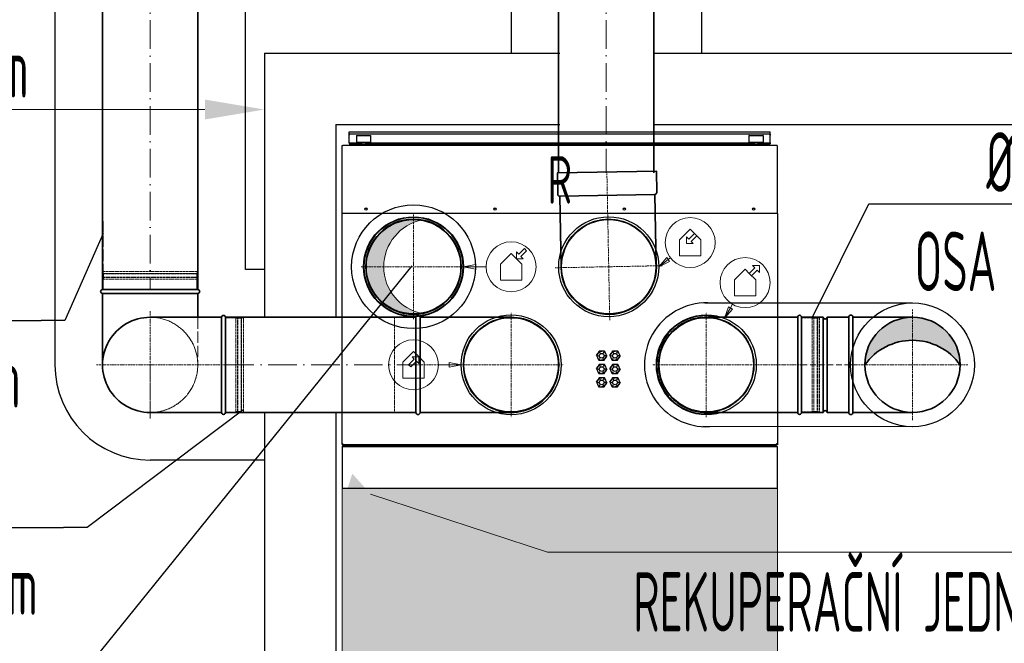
# Model space of a CAD drawing. Header units: millimetres. Extents: x 8221 to 89444, y -105166 to -5578.
# Tile 100 of 118: x 64058 to 66126, y -27874 to -26564. Entities that reach past the tile are written whole.
import ezdxf
from ezdxf.enums import TextEntityAlignment as Align

# ---------------------------------------------------------------- set-up
doc = ezdxf.new("R2010")
doc.units = ezdxf.units.MM
for name, pattern in [('ACAD_ISO02W100', [15, 12, -3]), ('ACAD_ISO10W100', [18, 12, -3, 0, -3]), ('phl_thick', [0])]:
    doc.linetypes.add(name, pattern=pattern)
for name, color, linetype, lineweight in [('UT_KOTY - DIMENZE', 7, 'Continuous', 5), ('VZT_01 SUP (PŘÍVOD) - OBRYS', 5, 'Continuous', 35), ('VZT_02 SUP (PŘÍVOD) - OSA', 5, 'ACAD_ISO10W100', 5), ('VZT_04 SUP (PŘÍVOD) - SKRYTÉ', 5, 'ACAD_ISO02W100', 5), ('VZT_05 ETA (ODVOD) - OBRYS', 6, 'Continuous', 35), ('VZT_06 ETA (ODVOD) - OSA', 6, 'ACAD_ISO10W100', 5), ('VZT_08 ETA (ODVOD) - SKRYTÉ', 6, 'ACAD_ISO02W100', 5), ('VZT_09 ODA (SÁNÍ) - OBRYS', 3, 'Continuous', 35), ('VZT_0B ETA (ODVOD)', 6, 'Continuous', 35), ('VZT_10 ODA (SÁNÍ) - OSA', 3, 'ACAD_ISO10W100', 5), ('VZT_13 EHA (VÝFUK) - OBRYS', 14, 'Continuous', 35), ('VZT_14 EHA (VÝFUK) - OSA', 14, 'ACAD_ISO10W100', 5), ('VZT_16 EHA (VÝFUK) - SKRYTÉ', 14, 'ACAD_ISO02W100', 5), ('VZT_21 ZAŘÍZENÍ - OBRYS', 1, 'Continuous', 30), ('VZT_22 ZAŘÍZENÍ - DETAIL', 8, 'Continuous', 5), ('VZT_23 ZAŘÍZENÍ - SERVISNÍ PROSTOR', 8, 'Continuous', 5), ('VZT_50 POPIS - OBECNE', 7, 'Continuous', 13), ('VZT_60_KOTY - DIMENZE', 7, 'Continuous', 5)]:
    doc.layers.add(name, color=color, linetype=linetype, lineweight=lineweight)
doc.layers.add('VZT_07 ETA (ODVOD) - NETISK', color=8, linetype='ACAD_ISO02W100', lineweight=5, plot=False)
doc.layers.add('VZT_15 EHA (VÝFUK) - NETISK', color=8, linetype='ACAD_ISO02W100', lineweight=5, plot=False)
doc.layers.add('VZT_IZOLACE - TEPELNÁ', color=6, linetype='IZOLACE TEPELNA')
doc.styles.add('EVORA_125', font='isocp.shx', dxfattribs={"width": 0.6, "height": 125})
doc.styles.add('ISOCP 2.5', font='isocp.shx', dxfattribs={"width": 0.6, "height": 2.5})
doc.styles.add('ISOCP 4.0', font='isocp.shx', dxfattribs={"width": 0.6, "height": 4})
doc.styles.add('JS', font='isocp.shx', dxfattribs={"width": 0.6, "height": 125})
doc.styles.get("Standard").update_dxf_attribs({"font": 'arial.ttf'})
doc.linetypes.add('IZOLACE TEPELNA', pattern='A,12.7,-1.5,["T",Standard,S=2.54,R=0,X=0,Y=-1.27],-3', length=17.2)

# ---------------------------------------------------------------- blocks, each defined once
blk = doc.blocks.new('_DatumFilled')
at = {"color": 0}
blk.add_solid([(0, 0.577), (-1, 0), (0, -0.577)], dxfattribs=at)

msp = doc.modelspace()

# ---------------------------------------------------------------- hatches: boundary and pattern name
at = {"layer": 'VZT_09 ODA (SÁNÍ) - OBRYS', "lineweight": 5}
h = msp.add_hatch(color=256, dxfattribs=at)
h.dxf.hatch_style = 1
h.paths.add_polyline_path([(64785.1, -27082.8, 0.470601), (64903.8, -27181.1, -0.82717), (64903.8, -26984.6, 0.470601)])
at = {"layer": 'VZT_13 EHA (VÝFUK) - OBRYS'}
h = msp.add_hatch(color=256, dxfattribs=at)
h.dxf.hatch_style = 1
h.paths.add_polyline_path([(66033.1, -27288.8, 0.242708), (65933.1, -27237.3), (65933.1, -27188.8, -0.414214)])
h.paths.add_polyline_path([(65933.1, -27188.8), (65933.1, -27237.3, 0.242708), (65833.1, -27288.8, -0.414214)])
at = {"layer": 'VZT_23 ZAŘÍZENÍ - SERVISNÍ PROSTOR'}
h = msp.add_hatch(color=256, dxfattribs=at)
h.dxf.hatch_style = 1
h.paths.add_polyline_path([(65649.3, -27547.8), (64735.1, -27547.8), (64735.1, -28149.6), (65649.3, -28149.6)])

# ---------------------------------------------------------------- linework, layer by layer
for p, q in [((64572, -26634.1), (65192.2, -26634.1)), ((64572, -26634.1), (64572, -27188.9)), ((65389.9, -26634.1), (66601.3, -26634.1)), ((64721.9, -26784), (65192.2, -26784)), ((64722, -26784), (64722, -26784)), ((64722, -26784), (64722, -27188.9)), ((65389.9, -26784.1), (66751.3, -26784.1)), ((64572, -27388.9), (64572, -28663.1)), ((64722, -27388.9), (64722, -28513.1))]:
    msp.add_line(p, q)
msp.add_circle((65933.1, -27288.8), 100)
at = {"layer": 'UT_KOTY - DIMENZE'}
for p, q in [((64572, -26684.1), (64572, -26815.1)), ((64447, -26752.6), (63623.6, -26752.6))]:
    msp.add_line(p, q, dxfattribs=at)
msp.add_solid([(64447, -26731.7), (64447, -26773.4), (64572, -26752.6)], dxfattribs=at)
at = {"layer": 'VZT_01 SUP (PŘÍVOD) - OBRYS'}
for points in [[(65189.9, -26885.8), (65189.9, -25934.3)], [(65389.9, -26885.8), (65389.9, -25934.3)], [(65192.2, -26934.8), (65195.1, -27084.8)], [(65392.1, -26930.9), (65395, -27080.9)]]:
    msp.add_lwpolyline(points, dxfattribs=at)
msp.add_lwpolyline([(65192.2, -26934.8), (65392.1, -26930.9, 0.414214), (65396, -26926.8), (65395.2, -26881.8), (65187.2, -26885.9), (65188.1, -26930.9, 0.414214)], format="xyb", close=True, dxfattribs=at)
msp.add_arc((65295.1, -27082.8), 100, 181.1144, 1.1144, dxfattribs=at)
at = {"layer": 'VZT_02 SUP (PŘÍVOD) - OSA', "ltscale": 5}
msp.add_lwpolyline([(65289.9, -25934.3), (65289.9, -26885.8)], dxfattribs=at)
at = {"layer": 'VZT_02 SUP (PŘÍVOD) - OSA', "ltscale": 0.3}
for points in [[(65295.1, -27082.8), (65291.2, -26882.9)], [(65295.1, -27082.8), (65182.6, -27085)], [(65407.5, -27080.6), (65295.1, -27082.8)], [(65297.2, -27195.3), (65295.1, -27082.8)]]:
    msp.add_lwpolyline(points, dxfattribs=at)
at = {"layer": 'VZT_04 SUP (PŘÍVOD) - SKRYTÉ', "ltscale": 2}
msp.add_arc((65295.1, -27082.8), 100, 1.1144, 181.1144, dxfattribs=at)
at = {"layer": 'VZT_05 ETA (ODVOD) - OBRYS'}
for p, q in [((64490, -27188.9), (64490, -27388.9)), ((64482, -27288.8), (64482, -27388.9))]:
    msp.add_line(p, q, dxfattribs=at)
for points in [[(64232, -27130.9), (64232, -25934.5)], [(64432, -27130.9), (64432, -25934.5)], [(64482, -27188.9), (64332, -27188.9)], [(64890.1, -27188.9), (64490, -27188.9)], [(64890, -27188.9), (64890.1, -27388.9)], [(64899, -27188.9), (65090, -27188.8)], [(64899, -27188.9), (64899.1, -27388.9)], [(64482, -27388.9), (64332, -27388.9)], [(64890.1, -27388.9), (64490, -27388.9)], [(64899.1, -27388.9), (65090.1, -27388.8)]]:
    msp.add_lwpolyline(points, dxfattribs=at)
for centre, radius, start, end in [((64332, -27288.9), 100, 89.9997, 269.9997), ((64486, -27188.9), 4, 359.9997, 175.4185), ((64894.5, -27188.9), 4.5, 0.0232, 180.0232), ((65090.1, -27289), 100, 270.0232, 90.0232), ((64486, -27388.9), 4, 179.9997, 359.9997), ((64894.6, -27388.9), 4.5, 180.0232, 0.0232)]:
    msp.add_arc(centre, radius, start, end, dxfattribs=at)
msp.add_open_spline([(64482, -27188.6), (64482, -27188.6), (64482, -27190.8), (64482, -27199.8), (64482, -27206.7), (64482, -27224.5), (64482, -27235.2), (64482, -27258.9), (64482, -27271.7), (64482, -27286.1), (64482, -27287.5), (64482, -27288.8)], degree=3, knots=[315.294186, 315.294186, 315.294186, 315.294186, 351.735982, 351.735982, 390.710875, 390.710875, 429.832624, 429.832624, 468.991563, 468.991563, 473.053633, 473.053633, 473.053633, 473.053633], dxfattribs=at)
at = {"layer": 'VZT_06 ETA (ODVOD) - OSA', "ltscale": 0.3}
for p, q in [((64219.5, -27288.9), (64332, -27288.9)), ((64332, -27288.9), (64444.5, -27288.9)), ((64332, -27401.4), (64332, -27288.9))]:
    msp.add_line(p, q, dxfattribs=at)
at = {"layer": 'VZT_06 ETA (ODVOD) - OSA', "ltscale": 5}
for points in [[(64332, -25934.5), (64332, -27130.9)], [(64490, -27288.9), (64890.1, -27288.9)]]:
    msp.add_lwpolyline(points, dxfattribs=at)
at = {"layer": 'VZT_06 ETA (ODVOD) - OSA', "ltscale": 0.3}
for points in [[(64332, -27176.4), (64332, -27288.9)], [(65090.1, -27288.8), (65090, -27178.8)], [(64219.5, -27288.9), (64332, -27288.9)], [(64332, -27288.9), (64532, -27288.9)], [(64332, -27288.9), (64332, -27401.4)], [(64890.1, -27288.9), (65090.1, -27288.8)], [(65090.1, -27288.8), (65200.1, -27288.8)], [(65090.1, -27288.8), (65090.1, -27398.8)]]:
    msp.add_lwpolyline(points, dxfattribs=at)
at = {"layer": 'VZT_07 ETA (ODVOD) - NETISK', "ltscale": 0.4}
for p, q in [((64232, -27097.4), (64432, -27097.4)), ((64232, -27097.9), (64232, -27097.4)), ((64232, -27097.9), (64432, -27097.9)), ((64232, -27104.9), (64432, -27104.9)), ((64232, -27105.4), (64232, -27104.9)), ((64232, -27105.4), (64432, -27105.4)), ((64233, -27092.9), (64431, -27092.9)), ((64233, -27096.9), (64233, -27092.9)), ((64233, -27096.9), (64431, -27096.9)), ((64233, -27108.9), (64431, -27108.9)), ((64233, -27130.9), (64233, -27108.9)), ((64234, -27097.4), (64234, -27096.9)), ((64234, -27104.9), (64234, -27097.9)), ((64234, -27108.9), (64234, -27105.4)), ((64430, -27097.4), (64430, -27096.9)), ((64430, -27104.9), (64430, -27097.9)), ((64430, -27108.9), (64430, -27105.4)), ((64431, -27096.9), (64431, -27092.9)), ((64432, -27097.9), (64432, -27097.4)), ((64432, -27105.4), (64432, -27104.9)), ((64490, -27189.9), (64512, -27189.9)), ((64512, -27189.9), (64512, -27387.9)), ((64512, -27190.9), (64515.5, -27190.9)), ((64515.5, -27188.9), (64515.5, -27388.9)), ((64515.5, -27188.9), (64516, -27188.9)), ((64516, -27188.9), (64516, -27388.9)), ((64516, -27190.9), (64523, -27190.9)), ((64523, -27188.9), (64523, -27388.9)), ((64523, -27188.9), (64523.5, -27188.9)), ((64523.5, -27188.9), (64523.5, -27388.9)), ((64523.5, -27190.9), (64524, -27190.9)), ((64524, -27189.9), (64524, -27387.9)), ((64524, -27189.9), (64528, -27189.9)), ((64528, -27189.9), (64528, -27387.9)), ((64490, -27387.9), (64512, -27387.9)), ((64512, -27386.9), (64515.5, -27386.9)), ((64515.5, -27388.9), (64516, -27388.9)), ((64516, -27386.9), (64523, -27386.9)), ((64523, -27388.9), (64523.5, -27388.9)), ((64523.5, -27386.9), (64524, -27386.9)), ((64524, -27387.9), (64528, -27387.9))]:
    msp.add_line(p, q, dxfattribs=at)
msp.add_lwpolyline([(64890, -27188.9), (64845, -27188.9), (64845.1, -27388.9), (64890.1, -27388.9)], dxfattribs=at)
at = {"layer": 'VZT_08 ETA (ODVOD) - SKRYTÉ', "ltscale": 2}
for p, q in [((64233, -27130.9), (64233, -26982.8)), ((64432, -27188.9), (64432, -27288.9))]:
    msp.add_line(p, q, dxfattribs=at)
for centre, start, end in [((64332, -27288.9), 359.9993, 179.9993), ((64332, -27288.9), 269.9997, 89.9997), ((65090.1, -27289), 90.0232, 270.0232), ((64332, -27288.9), 179.9993, 359.9993)]:
    msp.add_arc(centre, 100, start, end, dxfattribs=at)
at = {"layer": 'VZT_09 ODA (SÁNÍ) - OBRYS'}
for radius in [104, 100]:
    msp.add_circle((64885.1, -27082.8), radius, dxfattribs=at)
at = {"layer": 'VZT_09 ODA (SÁNÍ) - OBRYS', "lineweight": 5}
msp.add_arc((64922.6, -27082.8), 100, 100.8069, 259.1931, dxfattribs=at)
at = {"layer": 'VZT_0B ETA (ODVOD)'}
for p, q in [((64432, -27130.9), (64432, -26982.8)), ((64431, -27130.9), (64431, -27108.9)), ((64232, -27130.9), (64432, -27130.9)), ((64232, -27138.9), (64232, -27182.8)), ((64331.9, -27138.9), (64432, -27138.9)), ((64432, -27138.9), (64432, -27188.9)), ((64232, -27288.9), (64232, -27182.8))]:
    msp.add_line(p, q, dxfattribs=at)
for centre, start, end in [((64232, -27134.9), 89.9993, 265.4181), ((64432, -27134.9), 269.9993, 89.9993)]:
    msp.add_arc(centre, 4, start, end, dxfattribs=at)
msp.add_open_spline([(64231.7, -27138.9), (64231.7, -27138.9), (64233.9, -27138.9), (64242.8, -27138.9), (64249.8, -27138.9), (64267.6, -27138.9), (64278.3, -27138.9), (64302, -27138.9), (64314.8, -27138.9), (64329.2, -27138.9), (64330.5, -27138.9), (64331.9, -27138.9)], degree=3, knots=[315.294186, 315.294186, 315.294186, 315.294186, 351.735982, 351.735982, 390.710875, 390.710875, 429.832624, 429.832624, 468.991563, 468.991563, 473.053633, 473.053633, 473.053633, 473.053633], dxfattribs=at)
at = {"layer": 'VZT_10 ODA (SÁNÍ) - OSA', "ltscale": 0.3}
for p in [(64885.1, -26972.8), (64775.1, -27082.8), (64885.1, -27192.8), (64995.1, -27082.8)]:
    msp.add_line(p, (64885.1, -27082.8), dxfattribs=at)
at = {"layer": 'VZT_13 EHA (VÝFUK) - OBRYS'}
for p, q in [((65692.1, -27188.8), (65500.2, -27188.8)), ((65692.1, -27188.8), (65692.1, -27388.8)), ((65700.1, -27388.8), (65700.1, -27188.8)), ((65700.1, -27188.8), (65745.6, -27188.8)), ((65700.1, -27288.8), (65700.1, -27188.8)), ((65745.6, -27388.8), (65745.6, -27188.8)), ((65753.6, -27388.8), (65753.6, -27188.8)), ((65753.6, -27188.8), (65799.1, -27188.8)), ((65799.1, -27388.8), (65799.1, -27188.8)), ((65700.1, -27388.8), (65700.1, -27288.8)), ((65500.2, -27388.8), (65692.1, -27388.8)), ((65700.1, -27388.8), (65745.6, -27388.8)), ((65753.6, -27388.8), (65799.1, -27388.8))]:
    msp.add_line(p, q, dxfattribs=at)
for points in [[(65799.1, -27188.8), (65799.1, -27388.8)], [(65933.1, -27188.8), (65808.1, -27188.8)], [(65808.1, -27188.8), (65808.1, -27388.8)], [(65933.1, -27388.8), (65808.1, -27388.8)]]:
    msp.add_lwpolyline(points, dxfattribs=at)
msp.add_circle((65933.1, -27288.8), 100, dxfattribs=at)
for centre, radius, start, end in [((65500.1, -27288.8), 104, 74.0576, 180), ((65696.1, -27188.8), 4, 0, 180), ((65749.6, -27188.8), 4, 180, 0), ((65803.6, -27188.8), 4.5, 0, 180), ((65933.1, -27360), 122.7, 35.4307, 144.5693), ((65500.1, -27288.8), 104, 180, 285.9424), ((65696.1, -27388.8), 4, 180, 0), ((65749.6, -27388.8), 4, 0, 180), ((65803.6, -27388.8), 4.5, 180, 0)]:
    msp.add_arc(centre, radius, start, end, dxfattribs=at)
msp.add_open_spline([(65500.1, -27188.8), (65498.6, -27188.8), (65497.1, -27188.9), (65493.9, -27189), (65492.3, -27189.1), (65489, -27189.5), (65487.3, -27189.7), (65484, -27190.1), (65482.3, -27190.4), (65479, -27191.1), (65477.4, -27191.5), (65474.1, -27192.3), (65472.5, -27192.7), (65469.4, -27193.7), (65467.8, -27194.2), (65464.8, -27195.3), (65463.3, -27195.9), (65460.5, -27197), (65459, -27197.7), (65456.1, -27199), (65454.7, -27199.8), (65451.8, -27201.3), (65450.3, -27202.1), (65447.4, -27203.9), (65446, -27204.8), (65443.2, -27206.6), (65441.8, -27207.6), (65439.2, -27209.6), (65437.8, -27210.6), (65435.3, -27212.7), (65434.1, -27213.8), (65431.7, -27215.9), (65430.6, -27217), (65428.4, -27219.2), (65427.3, -27220.4), (65425.1, -27222.7), (65424, -27224), (65422, -27226.5), (65420.9, -27227.8), (65418.9, -27230.5), (65418, -27231.9), (65416.1, -27234.7), (65415.2, -27236.1), (65413.5, -27239), (65412.7, -27240.4), (65411.1, -27243.3), (65410.4, -27244.8), (65409, -27247.7), (65408.4, -27249.1), (65407.2, -27252), (65406.6, -27253.5), (65405.5, -27256.5), (65405, -27258), (65404.1, -27261.2), (65403.6, -27262.8), (65402.8, -27266), (65402.4, -27267.7), (65401.8, -27271), (65401.5, -27272.6), (65401, -27275.9), (65400.8, -27277.6), (65400.5, -27280.9), (65400.4, -27282.5), (65400.2, -27285.7), (65400.2, -27287.3), (65400.2, -27288.8), (65400.2, -27290.4), (65400.2, -27292), (65400.4, -27295.2), (65400.5, -27296.8), (65400.8, -27300.1), (65401, -27301.7), (65401.5, -27305), (65401.8, -27306.7), (65402.4, -27310), (65402.8, -27311.6), (65403.6, -27314.9), (65404.1, -27316.5), (65405, -27319.6), (65405.5, -27321.2), (65406.6, -27324.2), (65407.2, -27325.7), (65408.4, -27328.5), (65409, -27330), (65410.4, -27332.9), (65411.1, -27334.3), (65412.7, -27337.2), (65413.5, -27338.7), (65415.2, -27341.6), (65416.1, -27343), (65418, -27345.8), (65418.9, -27347.2), (65420.9, -27349.8), (65422, -27351.2), (65424, -27353.7), (65425.1, -27354.9), (65427.3, -27357.3), (65428.4, -27358.4), (65430.6, -27360.6), (65431.7, -27361.7), (65434.1, -27363.9), (65435.3, -27364.9), (65437.8, -27367), (65439.2, -27368.1), (65441.8, -27370.1), (65443.2, -27371), (65446, -27372.9), (65447.4, -27373.8), (65450.3, -27375.5), (65451.8, -27376.3), (65454.7, -27377.9), (65456.1, -27378.6), (65459, -27380), (65460.5, -27380.6), (65463.3, -27381.8), (65464.8, -27382.4), (65467.8, -27383.5), (65469.4, -27384), (65472.5, -27384.9), (65474.1, -27385.4), (65477.4, -27386.2), (65479, -27386.6), (65482.3, -27387.2), (65484, -27387.5), (65487.3, -27388), (65489, -27388.2), (65492.3, -27388.5), (65493.9, -27388.6), (65497.1, -27388.8), (65498.6, -27388.8), (65500.1, -27388.8)], degree=3, knots=[-148.058014, -148.058014, -148.058014, -148.058014, -143.505913, -143.505913, -138.87378, -138.87378, -134.241647, -134.241647, -129.609514, -129.609514, -124.977381, -124.977381, -120.345248, -120.345248, -115.713115, -115.713115, -111.080982, -111.080982, -106.451331, -106.451331, -101.82168, -101.82168, -97.192029, -97.192029, -92.562378, -92.562378, -87.932727, -87.932727, -83.303076, -83.303076, -78.673425, -78.673425, -74.043774, -74.043774, -69.415617, -69.415617, -64.787461, -64.787461, -60.159305, -60.159305, -55.531148, -55.531148, -50.902992, -50.902992, -46.274836, -46.274836, -41.646679, -41.646679, -37.018523, -37.018523, -32.391208, -32.391208, -27.763892, -27.763892, -23.136577, -23.136577, -18.509262, -18.509262, -13.881946, -13.881946, -9.254631, -9.254631, -4.627315, -4.627315, 0, 0, 0, 4.627315, 4.627315, 9.254631, 9.254631, 13.881946, 13.881946, 18.509262, 18.509262, 23.136577, 23.136577, 27.763892, 27.763892, 32.391208, 32.391208, 37.018523, 37.018523, 41.646679, 41.646679, 46.274836, 46.274836, 50.902992, 50.902992, 55.531148, 55.531148, 60.159305, 60.159305, 64.787461, 64.787461, 69.415617, 69.415617, 74.043774, 74.043774, 78.673425, 78.673425, 83.303076, 83.303076, 87.932727, 87.932727, 92.562378, 92.562378, 97.192029, 97.192029, 101.82168, 101.82168, 106.451331, 106.451331, 111.080982, 111.080982, 115.713115, 115.713115, 120.345248, 120.345248, 124.977381, 124.977381, 129.609514, 129.609514, 134.241647, 134.241647, 138.87378, 138.87378, 143.505913, 143.505913, 148.058014, 148.058014, 148.058014, 148.058014], dxfattribs=at)
for points in [[(65500.2, -27188.8), (65500.2, -27188.8), (65500.2, -27188.8), (65500.1, -27188.8)], [(65500.1, -27388.8), (65500.2, -27388.8), (65500.2, -27388.8), (65500.2, -27388.8)]]:
    msp.add_open_spline(points, degree=3, dxfattribs=at)
at = {"layer": 'VZT_14 EHA (VÝFUK) - OSA', "ltscale": 0.3}
for points in [[(65500.1, -27398.8), (65500.1, -27178.8)], [(65933.1, -27172.8), (65933.1, -27288.8)], [(65700.1, -27288.8), (65386.1, -27288.8)], [(65933.1, -27288.8), (65799.1, -27288.8)], [(66049.1, -27288.8), (65933.1, -27288.8)], [(65933.1, -27404.8), (65933.1, -27288.8)]]:
    msp.add_lwpolyline(points, dxfattribs=at)
at = {"layer": 'VZT_14 EHA (VÝFUK) - OSA'}
msp.add_lwpolyline([(65700.1, -27288.8), (65799.1, -27288.8)], dxfattribs=at)
at = {"layer": 'VZT_15 EHA (VÝFUK) - NETISK', "ltscale": 0.4}
for p, q in [((65722.1, -27189.8), (65700.1, -27189.8)), ((65722.1, -27189.8), (65722.1, -27288.8)), ((65725.6, -27190.8), (65722.1, -27190.8)), ((65725.6, -27188.8), (65725.6, -27288.8)), ((65726.1, -27188.8), (65725.6, -27188.8)), ((65726.1, -27188.8), (65726.1, -27288.8)), ((65733.1, -27190.8), (65726.1, -27190.8)), ((65733.1, -27188.8), (65733.1, -27288.8)), ((65733.6, -27188.8), (65733.1, -27188.8)), ((65733.6, -27188.8), (65733.6, -27288.8)), ((65734.1, -27190.8), (65733.6, -27190.8)), ((65734.1, -27189.8), (65734.1, -27288.8)), ((65738.1, -27189.8), (65734.1, -27189.8)), ((65738.1, -27189.8), (65738.1, -27288.8)), ((65722.1, -27288.8), (65722.1, -27387.8)), ((65725.6, -27288.8), (65725.6, -27388.8)), ((65726.1, -27288.8), (65726.1, -27388.8)), ((65733.1, -27288.8), (65733.1, -27388.8)), ((65733.6, -27288.8), (65733.6, -27388.8)), ((65734.1, -27288.8), (65734.1, -27387.8)), ((65738.1, -27288.8), (65738.1, -27387.8)), ((65722.1, -27387.8), (65700.1, -27387.8)), ((65725.6, -27386.8), (65722.1, -27386.8)), ((65726.1, -27388.8), (65725.6, -27388.8)), ((65733.1, -27386.8), (65726.1, -27386.8)), ((65733.6, -27388.8), (65733.1, -27388.8)), ((65734.1, -27386.8), (65733.6, -27386.8)), ((65738.1, -27387.8), (65734.1, -27387.8))]:
    msp.add_line(p, q, dxfattribs=at)
msp.add_lwpolyline([(65799.1, -27188.8), (65754.1, -27188.8), (65754.1, -27388.8), (65799.1, -27388.8)], dxfattribs=at)
at = {"layer": 'VZT_16 EHA (VÝFUK) - SKRYTÉ', "ltscale": 0.1}
msp.add_open_spline([(65500, -27188.8), (65501.5, -27188.8), (65503.1, -27188.9), (65506.2, -27189), (65507.9, -27189.1), (65511.1, -27189.5), (65512.8, -27189.7), (65516.1, -27190.1), (65517.8, -27190.4), (65521.1, -27191.1), (65522.7, -27191.5), (65526, -27192.3), (65527.6, -27192.7), (65530.7, -27193.7), (65532.3, -27194.2), (65535.3, -27195.3), (65536.8, -27195.9), (65539.6, -27197), (65541.1, -27197.7), (65544, -27199), (65545.4, -27199.8), (65548.3, -27201.3), (65549.8, -27202.1), (65552.7, -27203.9), (65554.1, -27204.8), (65556.9, -27206.6), (65558.3, -27207.6), (65561, -27209.6), (65562.3, -27210.6), (65564.8, -27212.7), (65566.1, -27213.8), (65568.4, -27215.9), (65569.6, -27217), (65571.8, -27219.2), (65572.8, -27220.4), (65575, -27222.7), (65576.1, -27224), (65578.2, -27226.5), (65579.2, -27227.8), (65581.2, -27230.5), (65582.2, -27231.9), (65584, -27234.7), (65584.9, -27236.1), (65586.6, -27239), (65587.5, -27240.4), (65589, -27243.3), (65589.7, -27244.8), (65591.1, -27247.7), (65591.8, -27249.1), (65592.9, -27252), (65593.5, -27253.5), (65594.6, -27256.5), (65595.1, -27258), (65596.1, -27261.2), (65596.5, -27262.8), (65597.3, -27266), (65597.7, -27267.7), (65598.4, -27271), (65598.6, -27272.6), (65599.1, -27275.9), (65599.3, -27277.6), (65599.6, -27280.9), (65599.8, -27282.5), (65599.9, -27285.7), (65600, -27287.3), (65600, -27288.8), (65600, -27290.4), (65599.9, -27292), (65599.8, -27295.2), (65599.6, -27296.8), (65599.3, -27300.1), (65599.1, -27301.7), (65598.6, -27305), (65598.4, -27306.7), (65597.7, -27310), (65597.3, -27311.6), (65596.5, -27314.9), (65596.1, -27316.5), (65595.1, -27319.6), (65594.6, -27321.2), (65593.5, -27324.2), (65592.9, -27325.7), (65591.8, -27328.5), (65591.1, -27330), (65589.7, -27332.9), (65589, -27334.3), (65587.5, -27337.2), (65586.6, -27338.7), (65584.9, -27341.6), (65584, -27343), (65582.2, -27345.8), (65581.2, -27347.2), (65579.2, -27349.8), (65578.2, -27351.2), (65576.1, -27353.7), (65575, -27354.9), (65572.8, -27357.3), (65571.8, -27358.4), (65569.6, -27360.6), (65568.4, -27361.7), (65566.1, -27363.9), (65564.8, -27364.9), (65562.3, -27367), (65561, -27368.1), (65558.3, -27370.1), (65556.9, -27371), (65554.1, -27372.9), (65552.7, -27373.8), (65549.8, -27375.5), (65548.3, -27376.3), (65545.4, -27377.9), (65544, -27378.6), (65541.1, -27380), (65539.6, -27380.6), (65536.8, -27381.8), (65535.3, -27382.4), (65532.3, -27383.5), (65530.7, -27384), (65527.6, -27384.9), (65526, -27385.4), (65522.7, -27386.2), (65521.1, -27386.6), (65517.8, -27387.2), (65516.1, -27387.5), (65512.8, -27388), (65511.1, -27388.2), (65507.9, -27388.5), (65506.2, -27388.6), (65503.1, -27388.8), (65501.5, -27388.8), (65500, -27388.8)], degree=3, knots=[-148.058014, -148.058014, -148.058014, -148.058014, -143.505913, -143.505913, -138.87378, -138.87378, -134.241647, -134.241647, -129.609514, -129.609514, -124.977381, -124.977381, -120.345248, -120.345248, -115.713115, -115.713115, -111.080982, -111.080982, -106.451331, -106.451331, -101.82168, -101.82168, -97.192029, -97.192029, -92.562378, -92.562378, -87.932727, -87.932727, -83.303076, -83.303076, -78.673425, -78.673425, -74.043774, -74.043774, -69.415617, -69.415617, -64.787461, -64.787461, -60.159305, -60.159305, -55.531148, -55.531148, -50.902992, -50.902992, -46.274836, -46.274836, -41.646679, -41.646679, -37.018523, -37.018523, -32.391208, -32.391208, -27.763892, -27.763892, -23.136577, -23.136577, -18.509262, -18.509262, -13.881946, -13.881946, -9.254631, -9.254631, -4.627315, -4.627315, 0, 0, 0, 4.627315, 4.627315, 9.254631, 9.254631, 13.881946, 13.881946, 18.509262, 18.509262, 23.136577, 23.136577, 27.763892, 27.763892, 32.391208, 32.391208, 37.018523, 37.018523, 41.646679, 41.646679, 46.274836, 46.274836, 50.902992, 50.902992, 55.531148, 55.531148, 60.159305, 60.159305, 64.787461, 64.787461, 69.415617, 69.415617, 74.043774, 74.043774, 78.673425, 78.673425, 83.303076, 83.303076, 87.932727, 87.932727, 92.562378, 92.562378, 97.192029, 97.192029, 101.82168, 101.82168, 106.451331, 106.451331, 111.080982, 111.080982, 115.713115, 115.713115, 120.345248, 120.345248, 124.977381, 124.977381, 129.609514, 129.609514, 134.241647, 134.241647, 138.87378, 138.87378, 143.505913, 143.505913, 148.058014, 148.058014, 148.058014, 148.058014], dxfattribs=at)
at = {"layer": 'VZT_21 ZAŘÍZENÍ - OBRYS'}
for p, q in [((64750.1, -26821.5), (64750.1, -26799.3)), ((64750.1, -26799.3), (65634.3, -26799.3)), ((65634.3, -26821.5), (65634.3, -26799.3)), ((64750.1, -26803.8), (65634.3, -26803.8)), ((64750.1, -26804.3), (64750.1, -26806.3)), ((64750.1, -26807.1), (64750.1, -26806.3)), ((64765.1, -26807.3), (64765.1, -26821.3)), ((64765.6, -26806.8), (64794.6, -26806.8)), ((64795.1, -26807.3), (64795.1, -26821.3)), ((65589.3, -26807.3), (65589.3, -26821.3)), ((65589.8, -26806.8), (65618.8, -26806.8)), ((65619.3, -26807.3), (65619.3, -26821.3)), ((65634.3, -26804.3), (65634.3, -26806.3)), ((65634.3, -26807.1), (65634.3, -26806.3)), ((64735.1, -26970.8), (64735.1, -26829.5)), ((64736.8, -26827.8), (65647.6, -26827.8)), ((64750.1, -26822.3), (64750.1, -26821.5)), ((64750.1, -26822.3), (64775.1, -26822.3)), ((64750.1, -26822.3), (64750.1, -26824.3)), ((64750.1, -26824.3), (64772.6, -26824.3)), ((64755.1, -26825.8), (64755.1, -26827.8)), ((64755.1, -26825.8), (64805.1, -26825.8)), ((64794.6, -26821.8), (64765.6, -26821.8)), ((64772.6, -26824.3), (64787.6, -26824.3)), ((64772.6, -26825.8), (64772.6, -26824.3)), ((64775.1, -26824.3), (64775.1, -26822.3)), ((64776.1, -26822.3), (64775.1, -26822.3)), ((64776.1, -26821.8), (64776.1, -26824.3)), ((64784.1, -26821.8), (64784.1, -26824.3)), ((64785.1, -26822.3), (64784.1, -26822.3)), ((64785.1, -26822.3), (64785.1, -26824.3)), ((64785.1, -26822.3), (65599.3, -26822.3)), ((64787.6, -26825.8), (64787.6, -26824.3)), ((64787.6, -26824.3), (65596.8, -26824.3)), ((64805.1, -26825.8), (64805.1, -26827.8)), ((65579.3, -26825.8), (65579.3, -26827.8)), ((65579.3, -26825.8), (65629.3, -26825.8)), ((65618.8, -26821.8), (65589.8, -26821.8)), ((65596.8, -26824.3), (65611.8, -26824.3)), ((65596.8, -26825.8), (65596.8, -26824.3)), ((65599.3, -26824.3), (65599.3, -26822.3)), ((65600.3, -26822.3), (65599.3, -26822.3)), ((65600.3, -26821.8), (65600.3, -26824.3)), ((65608.3, -26821.8), (65608.3, -26824.3)), ((65609.3, -26822.3), (65608.3, -26822.3)), ((65609.3, -26822.3), (65609.3, -26824.3)), ((65609.3, -26822.3), (65634.3, -26822.3)), ((65611.8, -26825.8), (65611.8, -26824.3)), ((65611.8, -26824.3), (65634.3, -26824.3)), ((65629.3, -26825.8), (65629.3, -26827.8)), ((65634.3, -26822.3), (65634.3, -26821.5)), ((65634.3, -26822.3), (65634.3, -26824.3)), ((65649.3, -26970.8), (65649.3, -26829.5)), ((65649.3, -26970.8), (64735.1, -26970.8)), ((64736.8, -26971), (64735.1, -26971)), ((64735.1, -27455.7), (64735.1, -26971)), ((64736.8, -26970.8), (64736.8, -26971)), ((65647.6, -26971), (65647.6, -26970.8)), ((65649.3, -26971), (65647.6, -26971)), ((65649.3, -26971), (65649.3, -27455.7)), ((64983.6, -27072.9), (64983.6, -27092.8)), ((64983.6, -27072.9), (64983.6, -27092.8)), ((65275, -27260.1), (65269.3, -27269.5)), ((65269.3, -27269.5), (65272.1, -27264.8)), ((65269.3, -27269.5), (65273.9, -27269.6)), ((65269.3, -27269.5), (65274.6, -27279.1)), ((65269.3, -27269.5), (65269.3, -27269.5)), ((65274.6, -27279.1), (65271.9, -27274.3)), ((65274.6, -27279.1), (65277, -27275.2)), ((65285.9, -27260.3), (65275, -27260.1)), ((65275, -27260.1), (65277.2, -27264.2)), ((65275, -27260.1), (65275, -27260.1)), ((65275, -27260.1), (65280.4, -27260.2)), ((65285.6, -27279.3), (65283.3, -27275.3)), ((65285.9, -27260.3), (65283.5, -27264.3)), ((65285.6, -27279.3), (65291.2, -27269.9)), ((65291.2, -27269.9), (65285.9, -27260.3)), ((65285.9, -27260.3), (65285.9, -27260.3)), ((65285.9, -27260.3), (65288.6, -27265.1)), ((65291.2, -27269.9), (65286.6, -27269.8)), ((65291.2, -27270), (65288.4, -27274.6)), ((65291.2, -27269.9), (65291.2, -27270)), ((65303, -27260.1), (65297.3, -27269.5)), ((65297.3, -27269.5), (65300.1, -27264.8)), ((65297.3, -27269.5), (65301.9, -27269.6)), ((65297.3, -27269.5), (65302.6, -27279.1)), ((65297.3, -27269.5), (65297.3, -27269.5)), ((65302.6, -27279.1), (65299.9, -27274.3)), ((65302.6, -27279.1), (65305, -27275.2)), ((65313.9, -27260.3), (65303, -27260.1)), ((65303, -27260.1), (65305.2, -27264.2)), ((65303, -27260.1), (65303, -27260.1)), ((65303, -27260.1), (65308.4, -27260.2)), ((65313.6, -27279.3), (65311.3, -27275.3)), ((65313.9, -27260.3), (65311.5, -27264.3)), ((65313.6, -27279.3), (65319.2, -27269.9)), ((65319.2, -27269.9), (65313.9, -27260.3)), ((65313.9, -27260.3), (65313.9, -27260.3)), ((65313.9, -27260.3), (65316.6, -27265.1)), ((65319.2, -27269.9), (65314.6, -27269.8)), ((65319.2, -27270), (65316.4, -27274.6)), ((65319.2, -27269.9), (65319.2, -27270)), ((65275, -27288.1), (65269.3, -27297.5)), ((65269.3, -27297.5), (65272.1, -27292.8)), ((65274.6, -27279.1), (65285.6, -27279.3)), ((65274.6, -27279.1), (65274.6, -27279.1)), ((65285.9, -27288.3), (65275, -27288.1)), ((65275, -27288.1), (65277.2, -27292.2)), ((65275, -27288.1), (65275, -27288.1)), ((65275, -27288.1), (65280.4, -27288.2)), ((65285.6, -27279.3), (65280.1, -27279.2)), ((65285.9, -27288.3), (65283.5, -27292.3)), ((65285.6, -27279.3), (65285.6, -27279.3)), ((65291.2, -27297.9), (65285.9, -27288.3)), ((65285.9, -27288.3), (65285.9, -27288.3)), ((65285.9, -27288.3), (65288.6, -27293.1)), ((65303, -27288.1), (65297.3, -27297.5)), ((65297.3, -27297.5), (65300.1, -27292.8)), ((65302.6, -27279.1), (65313.6, -27279.3)), ((65302.6, -27279.1), (65302.6, -27279.1)), ((65313.9, -27288.3), (65303, -27288.1)), ((65303, -27288.1), (65305.2, -27292.2)), ((65303, -27288.1), (65303, -27288.1)), ((65303, -27288.1), (65308.4, -27288.2)), ((65313.6, -27279.3), (65308.1, -27279.2)), ((65313.9, -27288.3), (65311.5, -27292.3)), ((65313.6, -27279.3), (65313.6, -27279.3)), ((65319.2, -27297.9), (65313.9, -27288.3)), ((65313.9, -27288.3), (65313.9, -27288.3)), ((65313.9, -27288.3), (65316.6, -27293.1)), ((65269.3, -27297.5), (65273.9, -27297.6)), ((65269.3, -27297.5), (65274.6, -27307.1)), ((65269.3, -27297.5), (65269.3, -27297.5)), ((65275, -27316.1), (65269.3, -27325.5)), ((65274.6, -27307.1), (65271.9, -27302.3)), ((65274.6, -27307.1), (65277, -27303.2)), ((65274.6, -27307.1), (65285.6, -27307.3)), ((65274.6, -27307.1), (65274.6, -27307.1)), ((65285.9, -27316.3), (65275, -27316.1)), ((65275, -27316.1), (65277.2, -27320.2)), ((65275, -27316.1), (65275, -27316.1)), ((65275, -27316.1), (65280.4, -27316.2)), ((65285.6, -27307.3), (65280.1, -27307.2)), ((65285.6, -27307.3), (65283.3, -27303.3)), ((65285.9, -27316.3), (65283.5, -27320.3)), ((65285.6, -27307.3), (65291.2, -27297.9)), ((65285.6, -27307.3), (65285.6, -27307.3)), ((65291.2, -27325.9), (65285.9, -27316.3)), ((65285.9, -27316.3), (65285.9, -27316.3)), ((65285.9, -27316.3), (65288.6, -27321.1)), ((65291.2, -27297.9), (65286.6, -27297.8)), ((65291.2, -27298), (65288.4, -27302.6)), ((65291.2, -27297.9), (65291.2, -27298)), ((65297.3, -27297.5), (65301.9, -27297.6)), ((65297.3, -27297.5), (65302.6, -27307.1)), ((65297.3, -27297.5), (65297.3, -27297.5)), ((65303, -27316.1), (65297.3, -27325.5)), ((65302.6, -27307.1), (65299.9, -27302.3)), ((65302.6, -27307.1), (65305, -27303.2)), ((65302.6, -27307.1), (65313.6, -27307.3)), ((65302.6, -27307.1), (65302.6, -27307.1)), ((65313.9, -27316.3), (65303, -27316.1)), ((65303, -27316.1), (65305.2, -27320.2)), ((65303, -27316.1), (65303, -27316.1)), ((65303, -27316.1), (65308.4, -27316.2)), ((65313.6, -27307.3), (65308.1, -27307.2)), ((65313.6, -27307.3), (65311.3, -27303.3)), ((65313.9, -27316.3), (65311.5, -27320.3)), ((65313.6, -27307.3), (65319.2, -27297.9)), ((65313.6, -27307.3), (65313.6, -27307.3)), ((65319.2, -27325.9), (65313.9, -27316.3)), ((65313.9, -27316.3), (65313.9, -27316.3)), ((65313.9, -27316.3), (65316.6, -27321.1)), ((65319.2, -27297.9), (65314.6, -27297.8)), ((65319.2, -27298), (65316.4, -27302.6)), ((65319.2, -27297.9), (65319.2, -27298)), ((65269.3, -27325.5), (65272.1, -27320.8)), ((65269.3, -27325.5), (65273.9, -27325.6)), ((65269.3, -27325.5), (65274.6, -27335.1)), ((65269.3, -27325.5), (65269.3, -27325.5)), ((65274.6, -27335.1), (65271.9, -27330.3)), ((65274.6, -27335.1), (65277, -27331.2)), ((65274.6, -27335.1), (65285.6, -27335.3)), ((65274.6, -27335.1), (65274.6, -27335.1)), ((65285.6, -27335.3), (65280.1, -27335.2)), ((65285.6, -27335.3), (65283.3, -27331.3)), ((65285.6, -27335.3), (65291.2, -27325.9)), ((65285.6, -27335.3), (65285.6, -27335.3)), ((65291.2, -27325.9), (65286.6, -27325.8)), ((65291.2, -27326), (65288.4, -27330.6)), ((65291.2, -27325.9), (65291.2, -27326)), ((65297.3, -27325.5), (65300.1, -27320.8)), ((65297.3, -27325.5), (65301.9, -27325.6)), ((65297.3, -27325.5), (65302.6, -27335.1)), ((65297.3, -27325.5), (65297.3, -27325.5)), ((65302.6, -27335.1), (65299.9, -27330.3)), ((65302.6, -27335.1), (65305, -27331.2)), ((65302.6, -27335.1), (65313.6, -27335.3)), ((65302.6, -27335.1), (65302.6, -27335.1)), ((65313.6, -27335.3), (65308.1, -27335.2)), ((65313.6, -27335.3), (65311.3, -27331.3)), ((65313.6, -27335.3), (65319.2, -27325.9)), ((65313.6, -27335.3), (65313.6, -27335.3)), ((65319.2, -27325.9), (65314.6, -27325.8)), ((65319.2, -27326), (65316.4, -27330.6)), ((65319.2, -27325.9), (65319.2, -27326)), ((64735.6, -27455.7), (64735.1, -27455.7)), ((64735.1, -27455.8), (64735.1, -27456.7)), ((65649.3, -27456.7), (64735.1, -27456.7)), ((64735.1, -27460.4), (65649.3, -27460.4)), ((64736, -27460.4), (64736, -27460.3)), ((64736.1, -27459.5), (64736.1, -27460.2)), ((64736.1, -27459.5), (64736.5, -27459.5)), ((64737.5, -27458.8), (65646.3, -27458.8)), ((64738.1, -27458.8), (64738.1, -27456.7)), ((65646.1, -27458.8), (65646.1, -27456.7)), ((65647.8, -27460.4), (65647.8, -27460.3)), ((65649.3, -27455.7), (65648.7, -27455.7)), ((65649.3, -27455.8), (65649.3, -27456.7))]:
    msp.add_line(p, q, dxfattribs=at)
msp.add_lwpolyline([(64735.1, -27460.4), (64735.1, -27547.8), (65649.3, -27547.8), (65649.3, -27460.4)], dxfattribs=at)
for centre, radius in [((64785.1, -26961.8), 2.5), ((64785.1, -26961.8), 2.15), ((65056.5, -26961.8), 2.5), ((65056.5, -26961.8), 2.15), ((65327.9, -26961.8), 2.5), ((65327.9, -26961.8), 2.15), ((65599.3, -26961.8), 2.5), ((65599.3, -26961.8), 2.15), ((64885.1, -27082.8), 105), ((64885.1, -27082.8), 100), ((64885.1, -27082.8), 99), ((65295.1, -27082.8), 105), ((65295.1, -27082.8), 100), ((65295.1, -27082.8), 99), ((65090.1, -27288.8), 105), ((65090.1, -27288.8), 100), ((65090.1, -27288.8), 99), ((65500.1, -27288.8), 105), ((65500.1, -27288.8), 100), ((65500.1, -27288.8), 99), ((65280.3, -27269.7), 5), ((65308.3, -27269.7), 5), ((65280.3, -27297.7), 5), ((65308.3, -27297.7), 5), ((65280.3, -27325.7), 5), ((65308.3, -27325.7), 5)]:
    msp.add_circle(centre, radius, dxfattribs=at)
for centre, start, end in [((64765.6, -26807.3), 90, 180), ((64794.6, -26807.3), 0, 90), ((65589.8, -26807.3), 90, 180), ((65618.8, -26807.3), 0, 90), ((64765.6, -26821.3), 180, 270), ((64794.6, -26821.3), 270, 0), ((65589.8, -26821.3), 180, 270), ((65618.8, -26821.3), 270, 0)]:
    msp.add_arc(centre, 0.5, start, end, dxfattribs=at)
for points, knots in [([(64735.1, -26829.5), (64735.5, -26828.9), (64735.9, -26828.2), (64736.3, -26828), (64736.5, -26827.9), (64736.6, -26827.8), (64736.8, -26827.8)], [-1, -1, -1, -1, -0.246936, -0.246936, -0.246936, 0, 0, 0, 0]), ([(64735.2, -26828.9), (64735.3, -26828.5), (64735.7, -26828.1), (64736.1, -26828), (64736.3, -26827.9), (64736.5, -26827.8), (64736.8, -26827.8)], [-0.7752376, -0.7752376, -0.7752376, -0.7752376, -0.2469362, -0.2469362, -0.2469362, 0, 0, 0, 0]), ([(65649.3, -26829.5), (65648.8, -26828.9), (65648.4, -26828.2), (65648, -26828), (65647.8, -26827.9), (65647.7, -26827.8), (65647.6, -26827.8)], [-1, -1, -1, -1, -0.2469362, -0.2469362, -0.2469362, 0, 0, 0, 0]), ([(65649.2, -26828.9), (65649, -26828.5), (65648.6, -26828.1), (65648.2, -26828), (65648, -26827.9), (65647.8, -26827.8), (65647.6, -26827.8)], [-0.7752376, -0.7752376, -0.7752376, -0.7752376, -0.2469362, -0.2469362, -0.2469362, 0, 0, 0, 0]), ([(64736.8, -27455), (64736.2, -27455.4), (64735.7, -27455.8), (64735.2, -27455.8), (64735.2, -27455.8), (64735.1, -27455.8), (64735.1, -27455.8)], [0, 0, 0, 0, 0.909225, 0.909225, 0.909225, 1, 1, 1, 1]), ([(64735.1, -27456.7), (64735.5, -27456.7), (64735.9, -27456.3), (64736.3, -27455.7), (64736.5, -27455.5), (64736.6, -27455.3), (64736.8, -27455)], [-1, -1, -1, -1, -0.246936, -0.246936, -0.246936, 0, 0, 0, 0]), ([(64735.2, -27455.6), (64735.3, -27455.5), (64735.7, -27455.3), (64736.1, -27455.2), (64736.3, -27455.1), (64736.5, -27455.1), (64736.8, -27455)], [-0.7752376, -0.7752376, -0.7752376, -0.7752376, -0.2469362, -0.2469362, -0.2469362, 0, 0, 0, 0]), ([(64736, -27460.3), (64736.3, -27459.7), (64736.7, -27459.1), (64737.1, -27458.9), (64737.2, -27458.9), (64737.3, -27458.8), (64737.5, -27458.8)], [-1, -1, -1, -1, -0.223, -0.223, -0.223, 0, 0, 0, 0]), ([(64736.2, -27459.5), (64736.4, -27459.3), (64736.6, -27459), (64736.9, -27458.9), (64737.1, -27458.9), (64737.3, -27458.8), (64737.5, -27458.8)], [-0.6418783, -0.6418783, -0.6418783, -0.6418783, -0.2229997, -0.2229997, -0.2229997, 0, 0, 0, 0]), ([(65647.8, -27460.3), (65647.4, -27459.7), (65647, -27459.1), (65646.6, -27458.9), (65646.5, -27458.9), (65646.4, -27458.8), (65646.3, -27458.8)], [-1, -1, -1, -1, -0.2229997, -0.2229997, -0.2229997, 0, 0, 0, 0]), ([(65647.6, -27459.7), (65647.5, -27459.4), (65647.1, -27459.1), (65646.8, -27458.9), (65646.6, -27458.9), (65646.4, -27458.8), (65646.3, -27458.8)], [-0.7311109, -0.7311109, -0.7311109, -0.7311109, -0.2229997, -0.2229997, -0.2229997, 0, 0, 0, 0]), ([(65649.3, -27456.7), (65648.8, -27456.7), (65648.4, -27456.3), (65648, -27455.7), (65647.8, -27455.5), (65647.7, -27455.3), (65647.6, -27455)], [-1, -1, -1, -1, -0.246936, -0.246936, -0.246936, 0, 0, 0, 0]), ([(65647.6, -27455), (65648.1, -27455.4), (65648.6, -27455.8), (65649.1, -27455.8), (65649.2, -27455.8), (65649.2, -27455.8), (65649.3, -27455.8)], [0, 0, 0, 0, 0.909225, 0.909225, 0.909225, 1, 1, 1, 1]), ([(65649.2, -27455.6), (65649, -27455.5), (65648.6, -27455.3), (65648.2, -27455.2), (65648, -27455.1), (65647.8, -27455.1), (65647.6, -27455)], [-0.7752376, -0.7752376, -0.7752376, -0.7752376, -0.2469362, -0.2469362, -0.2469362, 0, 0, 0, 0])]:
    msp.add_open_spline(points, degree=3, knots=knots, dxfattribs=at)
for points in [[(64735.1, -26829.5), (64735.1, -26829.3), (64735.1, -26829.1), (64735.2, -26828.9)], [(65649.3, -26829.5), (65649.3, -26829.3), (65649.2, -26829.1), (65649.2, -26828.9)], [(64735.1, -27455.7), (64735.1, -27455.7), (64735.1, -27455.6), (64735.2, -27455.6)], [(64736, -27460.3), (64736, -27460.1), (64736, -27460), (64736.1, -27459.8)], [(64736.8, -27455), (64736.5, -27455.2), (64736.2, -27455.4), (64736.1, -27455.5)], [(65647.6, -27455), (65647.9, -27455.2), (65648.1, -27455.4), (65648.3, -27455.5)], [(65647.8, -27460.3), (65647.8, -27460.1), (65647.7, -27459.9), (65647.6, -27459.7)], [(65649.3, -27455.7), (65649.3, -27455.7), (65649.2, -27455.6), (65649.2, -27455.6)]]:
    msp.add_open_spline(points, degree=3, dxfattribs=at)
at = {"layer": 'VZT_22 ZAŘÍZENÍ - DETAIL'}
for p, q in [((65416.9, -27063.7), (65400.1, -27082.8)), ((65419.9, -27067.6), (65400.1, -27082.8)), ((65422.9, -27071.6), (65416.9, -27063.7)), ((65419.9, -27067.6), (65424.7, -27063.9)), ((65015.1, -27077.8), (64990.1, -27082.8)), ((65015.1, -27082.8), (64990.1, -27082.8)), ((64990.1, -27082.8), (65015.1, -27087.8)), ((64990.1, -27082.8), (65037.7, -27082.8)), ((65015.1, -27087.8), (65015.1, -27077.8)), ((65400.1, -27082.8), (65422.9, -27071.6)), ((65546.4, -27166.9), (65538.2, -27191)), ((65550.7, -27169.4), (65538.2, -27191)), ((65538.2, -27191), (65555.1, -27171.9)), ((65555.1, -27171.9), (65546.4, -27166.9)), ((65550.7, -27169.4), (65555.2, -27161.7)), ((64985.1, -27288.7), (64937.4, -27288.7)), ((64985.1, -27288.7), (64960.1, -27283.7)), ((64960.1, -27283.7), (64960.1, -27293.7)), ((64960.1, -27288.7), (64985.1, -27288.7)), ((64960.1, -27293.7), (64985.1, -27288.7))]:
    msp.add_line(p, q, dxfattribs=at)
for points in [[(65479.9, -27017.7), (65488.7, -27026.5), (65488.7, -27060.1), (65443.9, -27060.1), (65443.9, -27026.5), (65466.3, -27004.1)], [(65479.9, -27017.7), (65475.1, -27012.9), (65463.2, -27024.8), (65458.5, -27020), (65458.5, -27034.3), (65472.8, -27034.3), (65468, -27029.5)], [(65122.6, -27049.4), (65117.9, -27044.6), (65106, -27056.5), (65101.3, -27051.8), (65101.3, -27066), (65115.5, -27066), (65110.8, -27061.3)], [(65112.5, -27077.2), (65112.5, -27110.8), (65067.7, -27110.8), (65067.7, -27077.2), (65090.1, -27054.8), (65098.9, -27063.7)], [(65603.8, -27110.6), (65603.8, -27144.2), (65559, -27144.2), (65559, -27110.6), (65581.4, -27088.2), (65590.3, -27097)], [(65595, -27101.8), (65590.3, -27097), (65602.1, -27085.1), (65597.4, -27080.4), (65611.7, -27080.4), (65611.7, -27094.6), (65606.9, -27089.9)], [(64907.5, -27283.1), (64907.5, -27316.7), (64862.7, -27316.7), (64862.7, -27283.1), (64885.1, -27260.7), (64893.9, -27269.5)], [(64879.6, -27293.2), (64874.9, -27288.5), (64886.8, -27276.6), (64882, -27271.9), (64896.3, -27271.9), (64896.3, -27286.1), (64891.5, -27281.4)]]:
    msp.add_lwpolyline(points, close=True, dxfattribs=at)
for points in [[(65416.9, -27063.7), (65400.1, -27082.8), (65422.9, -27071.6), (65416.9, -27063.7)], [(65015.1, -27077.8), (64990.1, -27082.8), (65015.1, -27087.8), (65015.1, -27077.8)], [(65546.4, -27166.9), (65538.2, -27191), (65555.1, -27171.9), (65546.4, -27166.9)], [(64960.1, -27293.7), (64985.1, -27288.7), (64960.1, -27283.7), (64960.1, -27293.7)]]:
    msp.add_lwpolyline(points, dxfattribs=at)
for centre in [(65466.3, -27032.1), (65090.1, -27082.8), (65581.4, -27116.2), (64885.1, -27288.7)]:
    msp.add_circle(centre, 52.5, dxfattribs=at)
for points in [[(65416.9, -27063.7), (65400.1, -27082.8), (65422.9, -27071.6), (65416.9, -27063.7)], [(65015.1, -27077.8), (64990.1, -27082.8), (65015.1, -27087.8), (65015.1, -27077.8)], [(65546.4, -27166.9), (65538.2, -27191), (65555.1, -27171.9), (65546.4, -27166.9)], [(64960.1, -27293.7), (64985.1, -27288.7), (64960.1, -27283.7), (64960.1, -27293.7)]]:
    msp.add_solid(points, dxfattribs=at)
at = {"layer": 'VZT_23 ZAŘÍZENÍ - SERVISNÍ PROSTOR'}
msp.add_lwpolyline([(65649.3, -27547.8), (65649.3, -28149.6), (64735.1, -28149.6), (64735.1, -27547.8)], dxfattribs=at)
at = {"layer": 'VZT_50 POPIS - OBECNE'}
for points in [[(64795.1, -27560.4), (65166.8, -27682.5)], [(65166.8, -27682.5), (66387.5, -27682.5)]]:
    msp.add_lwpolyline(points, dxfattribs=at)
at = {"layer": 'VZT_60_KOTY - DIMENZE', "linetype": 'ByBlock', "lineweight": -2}
for p, q in [((65841.2, -26950.5), (65891.2, -26950.5)), ((64153, -27195.4), (64103, -27195.4)), ((64199.9, -27630.6), (64149.9, -27630.6))]:
    msp.add_line(p, q, dxfattribs=at)
for points in [[(65722.8, -27188.8), (65841.2, -26950.5)], [(65891.2, -26950.5), (66498.9, -26950.5)], [(64233, -27012.9), (64153, -27195.4)], [(64881.8, -27080.8), (64090.9, -28058.8)], [(63532.8, -27195.4), (64103, -27195.4)], [(64527, -27383.9), (64199.9, -27630.6)], [(63534.7, -27630.6), (64149.9, -27630.6)]]:
    msp.add_lwpolyline(points, dxfattribs=at)
at = {"layer": 'VZT_IZOLACE - TEPELNÁ', "ltscale": 0.5}
for p, q in [((64131.9, -25934.4), (64132, -27288.9)), ((64532, -27088.9), (64531.9, -25934.4)), ((65089.8, -25934.3), (65089.9, -26634.1)), ((65489.5, -25934.3), (65489.9, -26634.1)), ((64572, -27088.9), (64532, -27088.9)), ((65497.1, -27158.9), (65933.1, -27158.9)), ((65932.5, -27418.8), (65492.9, -27418.6)), ((64572, -27488.9), (64332, -27488.9))]:
    msp.add_line(p, q, dxfattribs=at)
for centre in [(64885.1, -27082.8), (65933.1, -27288.8)]:
    msp.add_circle(centre, 130, dxfattribs=at)
for centre, radius, start, end in [((65500.1, -27288.8), 130, 88.6958, 273.109), ((64332, -27288.9), 200, 180, 270)]:
    msp.add_arc(centre, radius, start, end, dxfattribs=at)

# ---------------------------------------------------------------- block references
at = {"layer": 'VZT_50 POPIS - OBECNE', "linetype": 'phl_thick', "xscale": 50, "yscale": 50, "zscale": 50, "rotation": 161.8124713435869}
msp.add_blockref('_DatumFilled', (64747.6, -27544.8), dxfattribs=at)

# ---------------------------------------------------------------- texts
at = {"layer": 'UT_KOTY - DIMENZE', "insert": (63832.8, -26665.1), "char_height": 125, "attachment_point": 5, "style": 'ISOCP 2.5'}
msp.add_mtext('min 500 mm', dxfattribs=at)
at = {"layer": 'VZT_22 ZAŘÍZENÍ - DETAIL', "style": 'JS', "width": 0.7}
msp.add_text('R', height=100, dxfattribs=at).set_placement((65192.2, -26900.2), align=Align.MIDDLE_CENTER)
at = {"layer": 'VZT_50 POPIS - OBECNE', "linetype": 'phl_thick', "insert": (66387.5, -27457.5), "char_height": 200, "attachment_point": 3, "line_spacing_factor": 0.8, "style": 'ISOCP 4.0'}
msp.add_mtext('1.03\\P{\\H0.625x;REKUPERAČNÍ JEDNOTKA\\PHH = 880 mm\\PSH = 0 mm}', dxfattribs=at)
at = {"layer": 'VZT_60_KOTY - DIMENZE', "linetype": 'phl_thick', "char_height": 125, "style": 'EVORA_125'}
for s, insert, attachment_point in [('%%C200-TI30\\POSA 1800\\~mm', (66498.9, -26800.5), 3), ('%%C200-TI100\\POSA 350\\~mm', (63532.8, -27045.4), 1), ('%%C200-TI100\\POSA 1400\\~mm', (63534.7, -27480.6), 1)]:
    msp.add_mtext(s, dxfattribs=dict(at, insert=insert, attachment_point=attachment_point))

doc.saveas('drawing.dxf')
